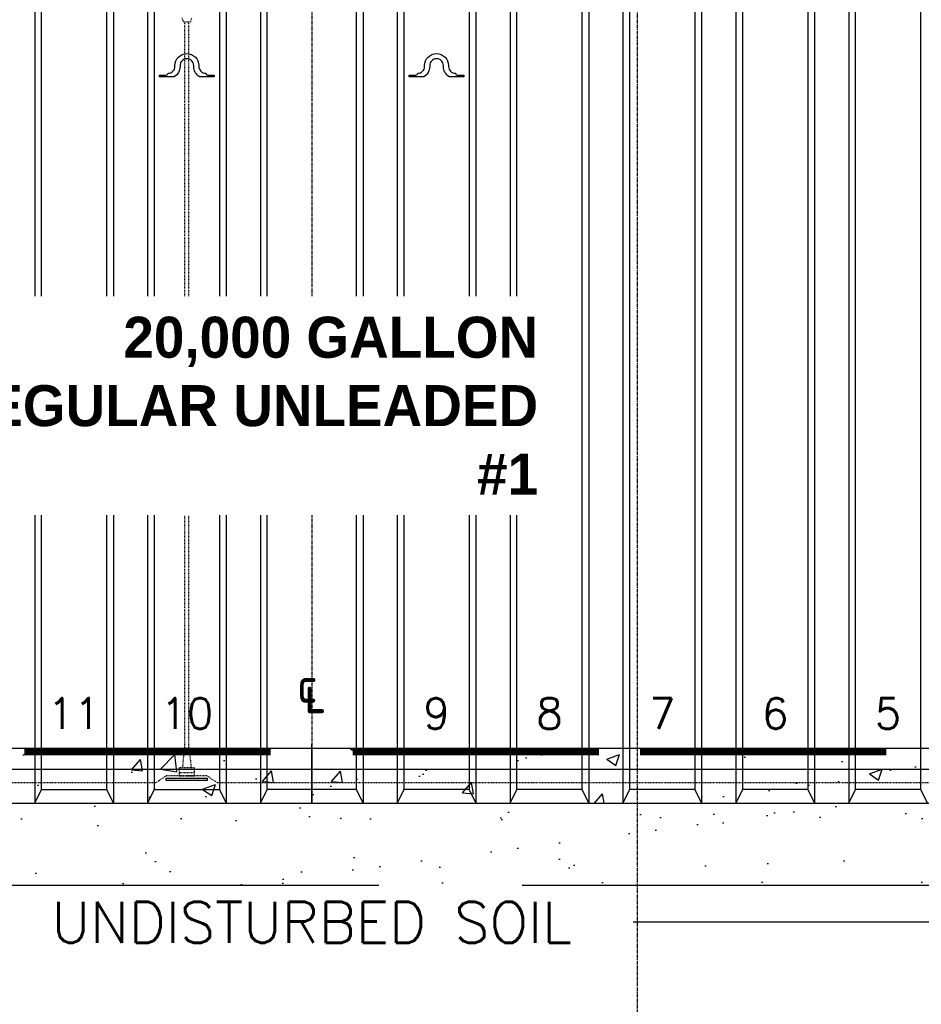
# Model space of a CAD drawing. Extents: x -169 to 2224, y 0 to 2796.
# Tile 221 of 256: x 1608 to 1739, y 198 to 342. Entities that reach past the tile are written whole.
import ezdxf
from ezdxf.enums import TextEntityAlignment as Align

# ---------------------------------------------------------------- set-up
doc = ezdxf.new("R2010")
doc.units = 0
doc.header["$MEASUREMENT"] = 0
doc.header["$PDSIZE"] = 1
for name, pattern in [('CENTER1', [0.6625, 0.5, -0.075, 0.0125, -0.075]), ('HIDDEN3', [0.1875, 0.125, -0.0625]), ('HIDDEN5', [0.05, 0.025, -0.025])]:
    doc.linetypes.add(name, pattern=pattern)
doc.layers.get('DEFPOINTS').update_dxf_attribs({"linetype": 'CONTINUOUS'})
for name, color, linetype in [('CENTERLINE', 3, 'CENTER1'), ('CONCRETE-HATCH', 2, 'CONTINUOUS'), ('DIM', 3, 'CONTINUOUS'), ('PEAGRAVEL-HATCH', 3, 'CONTINUOUS'), ('PROBE', 2, 'CONTINUOUS'), ('TANK-ANCHOR', 4, 'CONTINUOUS'), ('TANK-DESCRIPTION', 3, 'CONTINUOUS'), ('TANK-HOLE', 5, 'CONTINUOUS'), ('TANK-UST', 5, 'CONTINUOUS'), ('TANK-UST-RIB', 7, 'CONTINUOUS'), ('TANK-UST-RIB-NO.', 7, 'CONTINUOUS'), ('TEXT', 3, 'CONTINUOUS')]:
    doc.layers.add(name, color=color, linetype=linetype)
doc.layers.add('FREEZE-LINES', color=8, linetype='CONTINUOUS', plot=False)
doc.styles.add('BOLD', font='bold', dxfattribs={"height": 7.2})
doc.styles.add('SIMPLEX', font='simplex')
doc.dimstyles.new('DIM64', dxfattribs={"dimscale": 64, "dimtxt": 0.09375, "dimasz": 0.09375, "dimexe": 0.0625, "dimexo": 0.0625, "dimgap": 0.046875, "dimtad": 1, "dimdec": 4, "dimzin": 3, "dimdsep": 46, "dimlunit": 4, "dimtxsty": 'SIMPLEX', "dimcen": 0, "dimclrd": 256, "dimclre": 256, "dimclrt": 256, "dimadec": 0, "dimazin": 0, "dimtfac": 1, "dimtdec": 4, "dimtmove": 0, "dimatfit": 3, "dimfxl": 1, "dimfrac": 2, "dimtolj": 1, "dimtzin": 0, "dimarcsym": 0})

# ---------------------------------------------------------------- blocks, each defined once
blk = doc.blocks.new('*D5')
at = {"layer": 'DEFPOINTS', "color": 0, "transparency": 16777216}
for p in [(1875.12, 291.83), (1425.62, 290.52), (1875.12, 155.02)]:
    blk.add_point(p, dxfattribs=at)
at = {"layer": 'DIM', "lineweight": -2, "transparency": 16777216}
for p, q in [((1875.12, 287.83), (1875.12, 151.02)), ((1425.62, 286.52), (1425.62, 151.02)), ((1431.62, 155.02), (1869.12, 155.02))]:
    blk.add_line(p, q, dxfattribs=at)
at = {"layer": 'DIM', "transparency": 16777216}
for points in [[(1431.62, 156.02), (1431.62, 154.02), (1425.62, 155.02)], [(1869.12, 156.02), (1869.12, 154.02), (1875.12, 155.02)]]:
    blk.add_solid(points, dxfattribs=at)
at = {"layer": 'DIM', "transparency": 16777216, "insert": (1650.37, 162.59), "char_height": 6, "attachment_point": 5, "style": 'SIMPLEX'}
blk.add_mtext('\\A1;37\'-5 1/2" (TANK LENGTH)', dxfattribs=at)
blk = doc.blocks.new('*D19')
at = {"layer": 'DEFPOINTS', "color": 0, "transparency": 16777216}
for p in [(1294.37, 414.29), (1931.87, 414.01), (1931.87, 136.52)]:
    blk.add_point(p, dxfattribs=at)
at = {"layer": 'DIM', "lineweight": -2, "transparency": 16777216}
for p, q in [((1294.37, 410.29), (1294.37, 132.52)), ((1931.87, 410.01), (1931.87, 132.52)), ((1300.37, 136.52), (1925.87, 136.52))]:
    blk.add_line(p, q, dxfattribs=at)
at = {"layer": 'DIM', "transparency": 16777216}
for points in [[(1300.37, 137.52), (1300.37, 135.52), (1294.37, 136.52)], [(1925.87, 137.52), (1925.87, 135.52), (1931.87, 136.52)]]:
    blk.add_solid(points, dxfattribs=at)
at = {"layer": 'DIM', "transparency": 16777216, "insert": (1613.12, 144.09), "char_height": 6, "attachment_point": 5, "style": 'SIMPLEX'}
blk.add_mtext('\\A1;53\'-1 1/2" (F.V. TANK SLAB)', dxfattribs=at)

msp = doc.modelspace()

# ---------------------------------------------------------------- hatches: boundary and pattern name
at = {"layer": 'CONCRETE-HATCH', "linetype": 'Continuous'}
h = msp.add_hatch(dxfattribs=at)
h.set_pattern_fill('AR-CONC', color=256, scale=2.67, style=0)
h.set_pattern_definition([(50, (1478.157, -406.918), (19.15085, -1.6755), [2.0025, -22.0275]), (355, (1478.157, -406.918), (-3.70466, 20.08353), [1.602, -17.622]), (100.4514, (1479.753, -407.057), (15.4462, 18.40804), [1.70186, -18.7205]), (46.184, (1478.157, -401.578), (28.4953, -4.41936), [3.0038, -33.0412]), (96.6356, (1480.53, -401.946), (24.9555, 26.009), [2.5528, -28.0807]), (351.184, (1478.157, -401.578), (24.9555, 26.009), [2.403, -26.433]), (21, (1480.827, -402.913), (15.9374, -10.74992), [2.0025, -22.0275]), (326, (1480.827, -402.913), (6.4965, 19.3615), [1.602, -17.622]), (71.4514, (1482.155, -403.808), (22.43394, 8.61156), [1.70186, -18.7205]), (37.5, (1478.1566, -406.9176), (0.32467, 8.888266), [0, -17.4084, 0, -17.889, 0, -17.68875]), (7.5, (1478.157, -406.918), (7.02396, 10.53079), [0, -10.1994, 0, -17.0079, 0, -6.74175]), (327.5, (1472.2025, -406.9176), (14.25306, -0.602215), [0, -6.675, 0, -20.826, 0, -27.6345]), (317.5, (1469.533, -406.918), (15.57107, 2.6728), [0, -8.6775, 0, -13.8306, 0, -19.6245])])
h.paths.add_polyline_path([(1413.62181, 227.51592), (1650.37181, 227.51592), (1650.37181, 235.51592), (1413.62181, 235.51592)])
h = msp.add_hatch(dxfattribs=at)
h.set_pattern_fill('AR-CONC', color=256, scale=2.67, style=0)
h.set_pattern_definition([(50, (1262.157, -406.918), (19.15085, -1.67548), [2.0025, -22.0275]), (355, (1262.157, -406.918), (-3.70466, 20.08353), [1.602, -17.622]), (100.4514, (1263.753, -407.057), (15.4462, 18.40804), [1.70186, -18.7205]), (46.1842, (1262.157, -401.578), (28.49534, -4.41936), [3.00375, -33.04125]), (96.6356, (1264.53, -401.946), (24.9555, 26.00895), [2.5528, -28.0807]), (351.1842, (1262.157, -401.578), (24.9555, 26.009), [2.403, -26.433]), (21, (1264.827, -402.913), (15.93742, -10.74992), [2.0025, -22.0275]), (326, (1264.827, -402.913), (6.4965, 19.3615), [1.602, -17.622]), (71.4514, (1266.155, -403.808), (22.43394, 8.61156), [1.70186, -18.7205]), (37.5, (1262.1566, -406.9176), (0.32467, 8.888266), [0, -17.4084, 0, -17.889, 0, -17.68875]), (7.5, (1262.157, -406.918), (7.02396, 10.53079), [0, -10.1994, 0, -17.0079, 0, -6.74175]), (327.5, (1256.2025, -406.9176), (14.25306, -0.602215), [0, -6.675, 0, -20.826, 0, -27.6345]), (317.5, (1253.533, -406.918), (15.57107, 2.6728), [0, -8.6775, 0, -13.8306, 0, -19.6245])])
h.paths.add_polyline_path([(1650.37181, 227.51592), (1887.12181, 227.51592), (1887.12181, 235.51592), (1650.37181, 235.51592)])
at = {"layer": 'PEAGRAVEL-HATCH'}
h = msp.add_hatch(dxfattribs=at)
h.set_pattern_fill('AR-SAND', color=256, scale=7.5, style=0)
h.set_pattern_definition([(37.5, (1491.872, 215.52), (-0.47245, 14.4512), [0, -11.4, 0, -12.75, 0, -12.1875]), (7.5, (1491.872, 215.52), (13.2733, 21.1661), [0, -6.15, 0, -10.275, 0, -3.9375]), (327.5, (1482.647, 215.52), (23.35606, 0.04244), [0, -3.75, 0, -13.5, 0, -17.625]), (317.5, (1482.647, 215.52), (22.546, 6.5826), [0, -1.875, 0, -8.85, 0, -10.125])])
h.paths.add_polyline_path([(1491.87181, 227.51592), (1494.37181, 227.51592), (1557.87181, 227.51592), (1557.87181, 215.52054), (1491.87181, 215.52052)])
h.paths.add_polyline_path([(1557.87181, 227.51592), (1560.37181, 227.51592), (1623.87181, 227.51592), (1623.87181, 215.52056), (1557.87181, 215.52054)])
h.paths.add_polyline_path([(1623.87181, 227.51592), (1626.37181, 227.51592), (1640.37191, 227.51592), (1640.37191, 215.52057), (1623.87181, 215.52056)])
h.paths.add_polyline_path([(1640.37191, 227.51592), (1642.87181, 227.51592), (1650.37181, 227.51592), (1660.37181, 227.51592), (1660.37181, 215.52058), (1640.37191, 215.52057)])
h.paths.add_polyline_path([(1660.37181, 227.51592), (1662.87181, 227.51592), (1676.87181, 227.51592), (1676.87181, 215.52058), (1660.37181, 215.52058)])
h.paths.add_polyline_path([(1676.87181, 227.51592), (1679.37181, 227.51592), (1742.87181, 227.51592), (1742.87181, 215.5206), (1676.87181, 215.52058)])
h.paths.add_polyline_path([(1742.87181, 227.51592), (1745.37181, 227.51592), (1808.87181, 227.51592), (1808.87181, 215.52063), (1742.87181, 215.5206)])

# ---------------------------------------------------------------- linework, layer by layer
at = {"layer": 'CENTERLINE'}
msp.add_line((1650.37181, 351.51592), (1650.37181, 229.51592), dxfattribs=at)
at = {"layer": 'FREEZE-LINES', "color": 8, "linetype": 'CENTER1'}
msp.add_line((1698, 0), (1698, 540), dxfattribs=at)
at = {"layer": 'PROBE', "color": 1, "linetype": 'HIDDEN5'}
for p, q in [((1631.84056, 235.47631), (1631.84056, 341.8063)), ((1632.40306, 235.47631), (1632.40306, 341.8063)), ((1633.24681, 231.95365), (1630.99681, 231.95365))]:
    msp.add_line(p, q, dxfattribs=at)
at = {"layer": 'PROBE', "color": 1, "linetype": 'HIDDEN5', "flags": 128}
msp.add_lwpolyline([(1631.37632, 342.40479), (1631.57753, 341.8063), (1632.66609, 341.8063), (1632.86731, 342.40479)], dxfattribs=at)
at = {"layer": 'PROBE', "color": 1, "linetype": 'HIDDEN5'}
msp.add_lwpolyline([(1632.77851, 232.72488), (1632.52507, 235.47631), (1631.71856, 235.47631), (1631.46511, 232.72488)], dxfattribs=at)
msp.add_lwpolyline([(1633.24681, 231.51592), (1633.24681, 232.72488), (1630.99681, 232.72488), (1630.99681, 231.51592)], close=True, dxfattribs=at)
at = {"layer": 'TANK-ANCHOR'}
msp.add_line((1650.37181, 227.5121), (1650.37181, 236.1551), dxfattribs=at)
at = {"layer": 'TANK-ANCHOR', "color": 1}
for p, q in [((1413.62181, 232.51592), (1650.37181, 232.51592)), ((1650.37181, 232.51592), (1887.12181, 232.51592))]:
    msp.add_line(p, q, dxfattribs=at)
at = {"layer": 'TANK-ANCHOR'}
for points in [[(1413.62181, 227.51592), (1650.37181, 227.51592), (1650.37181, 235.51592), (1413.62181, 235.51592)], [(1650.37181, 227.51592), (1887.12181, 227.51592), (1887.12181, 235.51592), (1650.37181, 235.51592)]]:
    msp.add_lwpolyline(points, close=True, dxfattribs=at)
at = {"layer": 'TANK-ANCHOR', "color": 3, "const_width": 1}
for points in [[(1644.37181, 235.01592), (1608.37181, 235.01592)], [(1692.37181, 235.01592), (1656.37181, 235.01592)], [(1734.37181, 235.01592), (1698.37181, 235.01592)]]:
    msp.add_lwpolyline(points, dxfattribs=at)
at = {"layer": 'TANK-HOLE', "linetype": 'Continuous'}
for points in [[(1681.12181, 215.52058), (1875.98953, 215.52064), (1885.64639, 205.86379), (1891.24458, 203.528), (1908.49904, 203.528), (1914.09724, 205.86379), (1923.75409, 215.52064), (1928.2315, 221.38903), (1931.87181, 227.51592)], [(1305.63232, 215.52046), (1660.17671, 215.52058)]]:
    msp.add_lwpolyline(points, dxfattribs=at)
at = {"layer": 'TANK-UST'}
for p, q in [((1610.87181, 229.51592), (1620.37181, 229.51592)), ((1627.37181, 229.51592), (1636.87181, 229.51592)), ((1656.87181, 229.51592), (1643.87181, 229.51592)), ((1673.37181, 229.51592), (1663.87181, 229.51592)), ((1689.87181, 229.51592), (1680.37181, 229.51592)), ((1706.37181, 229.51592), (1696.87181, 229.51592)), ((1706.37181, 229.51592), (1696.87181, 229.51592)), ((1706.37181, 229.51592), (1696.87181, 229.51592)), ((1722.87181, 229.51592), (1713.37181, 229.51592)), ((1722.87181, 229.51592), (1713.37181, 229.51592)), ((1722.87181, 229.51592), (1713.37181, 229.51592)), ((1739.37181, 229.51592), (1729.87181, 229.51592))]:
    msp.add_line(p, q, dxfattribs=at)
at = {"layer": 'TANK-UST', "color": 2, "linetype": 'HIDDEN3'}
msp.add_lwpolyline([(1627.58137, 230.51592), (1603.3743, 230.51592), (1601.8743, 231.51592), (1579.8743, 231.51592), (1578.3743, 230.51592), (1488.37181, 230.51592), (1483.85926, 230.51592, -0.9539575), (1483.85926, 350.51592), (1488.37181, 350.51592), (1587.39117, 350.51592), (1812.39117, 350.51592), (1816.88436, 350.51592, -0.9539575), (1816.88436, 230.51592), (1812.39117, 230.51592), (1788.37181, 230.51592), (1786.87181, 231.51592), (1764.87181, 231.51592), (1763.37181, 230.51592), (1636.58137, 230.51592), (1635.08137, 231.51592), (1629.08137, 231.51592)], format="xyb", close=True, dxfattribs=at)
at = {"layer": 'TANK-UST', "color": 7, "linetype": 'Continuous'}
for points in [[(1631.12183, 335.26719, -0.262728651), (1630.27324, 333.76592), (1628.12181, 333.76592), (1628.12181, 334.0172), (1629.09681, 334.0172, 0.38779477), (1629.37067, 334.26721), (1629.3718, 334.26721, 0.424227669), (1630.37176, 335.26722), (1630.37181, 335.39221, -0.4142124), (1632.12181, 337.14219, -0.41421356), (1633.8718, 335.39221), (1633.87185, 335.26722, 0.41421477), (1634.87181, 334.26723, 0.384851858), (1635.1468, 334.0172), (1636.1218, 334.0172), (1636.1218, 333.76592), (1633.97039, 333.76592, -0.262718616), (1633.1218, 335.26719), (1633.12182, 335.39221, 0.41421534), (1632.12179, 336.39222, 0.429663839), (1631.12178, 335.39221)], [(1667.62183, 335.26719, -0.262728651), (1666.77324, 333.76592), (1664.62181, 333.76592), (1664.62181, 334.0172), (1665.59681, 334.0172, 0.38779477), (1665.87067, 334.26721), (1665.8718, 334.26721, 0.424227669), (1666.87176, 335.26722), (1666.87181, 335.39221, -0.4142124), (1668.62181, 337.14219, -0.41421356), (1670.3718, 335.39221), (1670.37185, 335.26722, 0.41421477), (1671.37181, 334.26723, 0.384851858), (1671.6468, 334.0172), (1672.6218, 334.0172), (1672.6218, 333.76592), (1670.47039, 333.76592, -0.262718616), (1669.6218, 335.26719), (1669.62182, 335.39221, 0.41421534), (1668.62179, 336.39222, 0.429663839), (1667.62178, 335.39221)]]:
    msp.add_lwpolyline(points, format="xyb", close=True, dxfattribs=at)
at = {"layer": 'TANK-UST', "color": 3}
msp.add_lwpolyline([(1635.08137, 231.18259), (1635.08137, 230.84925), (1629.08137, 230.84925), (1629.08137, 231.18259)], close=True, dxfattribs=at)
at = {"layer": 'TANK-UST-RIB', "color": 7}
for p, q in [((1609.87181, 353.51592), (1609.87181, 227.51592)), ((1621.37181, 353.51592), (1621.37181, 227.51592)), ((1626.37181, 353.51592), (1626.37181, 227.51592)), ((1637.87181, 353.51592), (1637.87181, 227.51592)), ((1642.87181, 353.51592), (1642.87181, 227.51592)), ((1657.87181, 353.51592), (1657.87181, 227.51592)), ((1662.87181, 353.51592), (1662.87181, 227.51592)), ((1674.37181, 353.51592), (1674.37181, 227.51592)), ((1679.37181, 353.51592), (1679.37181, 227.51592)), ((1690.87181, 353.51592), (1690.87181, 227.51592)), ((1695.87181, 353.51592), (1695.87181, 227.51592)), ((1707.37181, 353.51592), (1707.37181, 227.51592)), ((1712.37181, 353.51592), (1712.37181, 227.51592)), ((1723.87181, 353.51592), (1723.87181, 227.51592)), ((1728.87181, 353.51592), (1728.87181, 227.51592))]:
    msp.add_line(p, q, dxfattribs=at)
at = {"layer": 'TANK-UST-RIB', "color": 5}
for points in [[(1604.87181, 227.51592), (1609.87181, 227.51592), (1610.87181, 229.51592), (1610.87181, 351.51592), (1609.87181, 353.51592), (1604.87181, 353.51592), (1603.87181, 351.51592), (1603.87181, 229.51592)], [(1621.37181, 227.51592), (1626.37181, 227.51592), (1627.37181, 229.51592), (1627.37181, 351.51592), (1626.37181, 353.51592), (1621.37181, 353.51592), (1620.37181, 351.51592), (1620.37181, 229.51592)], [(1637.87181, 227.51592), (1642.87181, 227.51592), (1643.87181, 229.51592), (1643.87181, 351.51592), (1642.87181, 353.51592), (1637.87181, 353.51592), (1636.87181, 351.51592), (1636.87181, 229.51592)], [(1657.87181, 227.51592), (1662.87181, 227.51592), (1663.87181, 229.51592), (1663.87181, 351.51592), (1662.87181, 353.51592), (1657.87181, 353.51592), (1656.87181, 351.51592), (1656.87181, 229.51592)], [(1674.37181, 227.51592), (1679.37181, 227.51592), (1680.37181, 229.51592), (1680.37181, 351.51592), (1679.37181, 353.51592), (1674.37181, 353.51592), (1673.37181, 351.51592), (1673.37181, 229.51592)], [(1690.87181, 227.51592), (1695.87181, 227.51592), (1696.87181, 229.51592), (1696.87181, 351.51592), (1695.87181, 353.51592), (1690.87181, 353.51592), (1689.87181, 351.51592), (1689.87181, 229.51592)], [(1707.37181, 227.51592), (1712.37181, 227.51592), (1713.37181, 229.51592), (1713.37181, 351.51592), (1712.37181, 353.51592), (1707.37181, 353.51592), (1706.37181, 351.51592), (1706.37181, 229.51592)], [(1723.87181, 227.51592), (1728.87181, 227.51592), (1729.87181, 229.51592), (1729.87181, 351.51592), (1728.87181, 353.51592), (1723.87181, 353.51592), (1722.87181, 351.51592), (1722.87181, 229.51592)], [(1740.37181, 227.51592), (1745.37181, 227.51592), (1746.37181, 229.51592), (1746.37181, 351.51592), (1745.37181, 353.51592), (1740.37181, 353.51592), (1739.37181, 351.51592), (1739.37181, 229.51592)]]:
    msp.add_lwpolyline(points, close=True, dxfattribs=at)

# ---------------------------------------------------------------- texts
at = {"layer": 'DIM', "insert": (1649.80361, 247.29045), "char_height": 6, "width": 112.2857143, "attachment_point": 2, "style": 'SIMPLEX'}
msp.add_mtext('℄', dxfattribs=at)
at = {"layer": 'TANK-UST-RIB-NO.', "style": 'SIMPLEX'}
for s, p in [('11', (1615.62181, 240.65587)), ('10', (1632.12181, 240.65587)), ('9', (1668.62181, 240.65587)), ('8', (1685.12181, 240.65587)), ('7', (1701.62181, 240.65587)), ('6', (1718.12181, 240.65587)), ('5', (1734.62181, 240.65587))]:
    msp.add_text(s, height=4.5, dxfattribs=at).set_placement(p, align=Align.MIDDLE)
at = {"layer": 'TEXT', "style": 'SIMPLEX'}
msp.add_text('UNDISTURBED SOIL', height=6, dxfattribs=at).set_placement((1650.37181, 210.09924), align=Align.MIDDLE_CENTER)

# ---------------------------------------------------------------- dimensions: what is measured, and where the dimension line sits
at = {"layer": 'DIM'}
for base, p1, p2, angle, text, picture, middle in [((1931.87181, 136.51592), (1294.36544, 414.28861), (1931.87181, 414.00736), 0, '<> (F.V. TANK SLAB)', '*D19', (1613.11863, 144.08735)), ((1875.12181, 155.01592), (1425.62181, 290.51592), (1875.12181, 291.82842), 180, '<> (TANK LENGTH)', '*D5', (1650.37181, 162.58735))]:
    dim = msp.add_linear_dim(base=base, p1=p1, p2=p2, angle=angle, text=text, dimstyle='DIM64', dxfattribs=at)
    dim.commit()
    dim.dimension.update_dxf_attribs({"geometry": picture, "text_midpoint": middle})

# ---------------------------------------------------------------- leaders
at = {"layer": 'TEXT'}
msp.add_leader([(1775.77256, 210.12663), (1697.36464, 210.12663)], dimstyle='DIM64', override={"dimgap": 0.0625, "dimtad": 0}, dxfattribs=at)

# ---------------------------------------------------------------- next in the draw order: texts
at = {"layer": 'TANK-DESCRIPTION', "insert": (1683.47034, 298.66796), "char_height": 6, "width": 95.9997625, "attachment_point": 3, "style": 'BOLD', "bg_fill": 3, "box_fill_scale": 1.5, "bg_fill_color": 256, "bg_fill_transparency": 0}
msp.add_mtext(' 20,000 GALLON REGULAR UNLEADED #1', dxfattribs=at)

doc.saveas('drawing.dxf')
